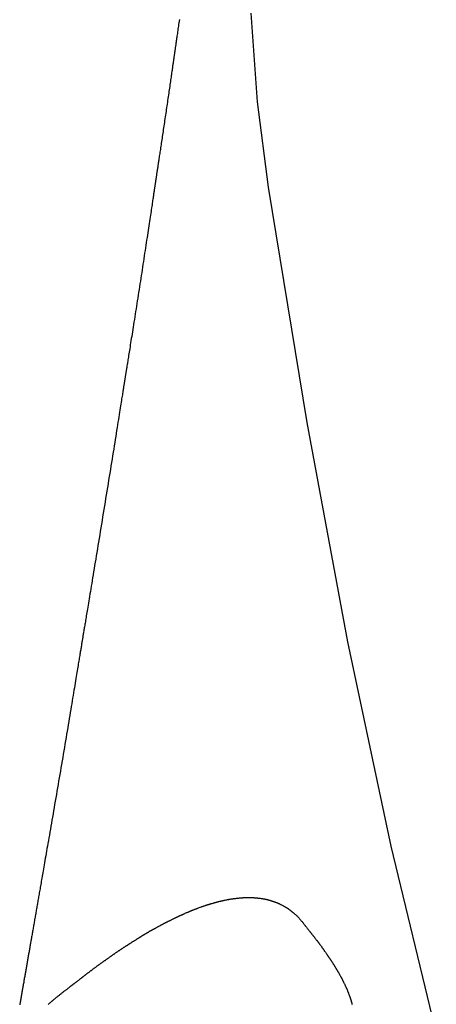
# Model space of a CAD drawing. Header units: millimetres. Extents: x -4577 to 1032787, y -66234 to 201209.
# Tile 91 of 256: x 3767.83 to 3769.2, y -8946.6 to -8943.35. Entities that reach past the tile are written whole.
import ezdxf

# ---------------------------------------------------------------- set-up
doc = ezdxf.new("R2010")
doc.units = ezdxf.units.MM
doc.linetypes.add('510_5_2OG_ELT_1004$0$11-07-22_DS_2OG$0$AUSGEZOGEN', pattern=[0])
doc.layers.add('510_5_2OG_ELT_1004$0$11-07-22_DS_2OG$0$EBENE_1', color=8, linetype='510_5_2OG_ELT_1004$0$11-07-22_DS_2OG$0$AUSGEZOGEN')

# ---------------------------------------------------------------- blocks, each defined once
blk = doc.blocks.new('510_5_2OG_ELT_1004')
at = {"layer": '510_5_2OG_ELT_1004$0$11-07-22_DS_2OG$0$EBENE_1'}
for p, q in [((3768.5899, -8943.277), (3768.6109, -8943.5702)), ((3768.6109, -8943.5702), (3768.647, -8943.8515)), ((3768.647, -8943.8515), (3768.775, -8944.6282)), ((3768.775, -8944.6282), (3768.9101, -8945.3532)), ((3768.9101, -8945.3532), (3769.0527, -8946.027)), ((3769.0527, -8946.027), (3769.2032, -8946.6501))]:
    blk.add_line(p, q, dxfattribs=at)
for points in [[(3768.354, -8943.2984), (3768.3532, -8943.3039), (3768.3524, -8943.3092), (3768.3517, -8943.3145), (3768.3509, -8943.3197), (3768.3502, -8943.3248), (3768.3495, -8943.3298), (3768.3488, -8943.3346), (3768.3481, -8943.3394), (3768.3474, -8943.3441), (3768.3468, -8943.3486), (3768.3461, -8943.353), (3768.3455, -8943.3572), (3768.3449, -8943.3613), (3768.3444, -8943.3652), (3768.3438, -8943.369), (3768.3433, -8943.3727), (3768.3428, -8943.3761), (3768.3423, -8943.3794), (3768.3419, -8943.3825), (3768.3415, -8943.3854), (3768.3411, -8943.3881), (3768.3407, -8943.3906), (3768.3404, -8943.393), (3768.34, -8943.3951), (3768.3398, -8943.3972), (3768.3395, -8943.3991), (3768.3392, -8943.4008), (3768.339, -8943.4024), (3768.3388, -8943.4039), (3768.3386, -8943.4052), (3768.3384, -8943.4064), (3768.3383, -8943.4075), (3768.338, -8943.4094), (3768.3378, -8943.4109), (3768.3375, -8943.4129), (3768.3372, -8943.4147), (3768.337, -8943.416), (3768.3368, -8943.4176), (3768.3366, -8943.4188), (3768.3363, -8943.4213), (3768.3361, -8943.4223), (3768.336, -8943.4235), (3768.3358, -8943.4247), (3768.3356, -8943.4261), (3768.3353, -8943.4276), (3768.3351, -8943.4293), (3768.3348, -8943.4311), (3768.3346, -8943.4331), (3768.3343, -8943.4352), (3768.3339, -8943.4375), (3768.3336, -8943.4399), (3768.3332, -8943.4425), (3768.3328, -8943.4454), (3768.3323, -8943.4484), (3768.3319, -8943.4516), (3768.3314, -8943.455), (3768.3309, -8943.4586), (3768.3303, -8943.4624), (3768.3298, -8943.4663), (3768.3292, -8943.4704), (3768.3285, -8943.4747), (3768.3279, -8943.4791), (3768.3272, -8943.4837), (3768.3266, -8943.4884), (3768.3259, -8943.4932), (3768.3251, -8943.4982), (3768.3244, -8943.5033), (3768.3236, -8943.5085), (3768.3229, -8943.5138), (3768.3221, -8943.5192), (3768.3213, -8943.5247), (3768.3205, -8943.5302), (3768.3196, -8943.5359), (3768.3188, -8943.5416), (3768.318, -8943.5474), (3768.3171, -8943.5533), (3768.3162, -8943.5592), (3768.3154, -8943.5652), (3768.3145, -8943.5712), (3768.3136, -8943.5772), (3768.3127, -8943.5833), (3768.3118, -8943.5893), (3768.3109, -8943.5954), (3768.31, -8943.6015), (3768.3091, -8943.6076), (3768.3082, -8943.6137), (3768.3073, -8943.6198), (3768.3064, -8943.6259), (3768.3055, -8943.6319), (3768.3046, -8943.638), (3768.3037, -8943.6439), (3768.3028, -8943.6499), (3768.3019, -8943.6558), (3768.3011, -8943.6617), (3768.3002, -8943.6675), (3768.2993, -8943.6733), (3768.2985, -8943.679), (3768.2976, -8943.6846), (3768.2968, -8943.6902), (3768.296, -8943.6957), (3768.2951, -8943.7011), (3768.2943, -8943.7065), (3768.2936, -8943.7117), (3768.2928, -8943.7169), (3768.292, -8943.7219), (3768.2913, -8943.7269), (3768.2905, -8943.7317), (3768.2898, -8943.7364), (3768.2891, -8943.741), (3768.2885, -8943.7455), (3768.2878, -8943.7499), (3768.2872, -8943.7541), (3768.2866, -8943.7582), (3768.286, -8943.7621), (3768.2854, -8943.7659), (3768.2848, -8943.7695), (3768.2843, -8943.773), (3768.2838, -8943.7764), (3768.2833, -8943.7796), (3768.2829, -8943.7827), (3768.2824, -8943.7857), (3768.282, -8943.7886), (3768.2815, -8943.7914), (3768.2811, -8943.7941), (3768.2808, -8943.7966), (3768.2804, -8943.7991), (3768.28, -8943.8015), (3768.2797, -8943.8038), (3768.2793, -8943.806), (3768.279, -8943.8081), (3768.2787, -8943.8102), (3768.2784, -8943.8122), (3768.2781, -8943.8142), (3768.2778, -8943.8161), (3768.2775, -8943.8179), (3768.2773, -8943.8197), (3768.277, -8943.8215), (3768.2767, -8943.8232), (3768.2765, -8943.8249), (3768.2762, -8943.8266), (3768.276, -8943.8282), (3768.2757, -8943.8299), (3768.2755, -8943.8315), (3768.2753, -8943.8331), (3768.275, -8943.8347), (3768.2748, -8943.8364), (3768.2745, -8943.838), (3768.2743, -8943.8397), (3768.274, -8943.8414), (3768.2737, -8943.8432), (3768.2735, -8943.845), (3768.2732, -8943.8468), (3768.2729, -8943.8488), (3768.2726, -8943.8508), (3768.2723, -8943.8529), (3768.2719, -8943.8551), (3768.2716, -8943.8573), (3768.2712, -8943.8598), (3768.2709, -8943.8623), (3768.2705, -8943.8649), (3768.27, -8943.8677), (3768.2696, -8943.8707), (3768.2691, -8943.8737), (3768.2686, -8943.877), (3768.2681, -8943.8804), (3768.2676, -8943.884), (3768.267, -8943.8878), (3768.2664, -8943.8918), (3768.2658, -8943.896), (3768.2651, -8943.9004), (3768.2644, -8943.905), (3768.2637, -8943.9099), (3768.2629, -8943.915), (3768.2621, -8943.9204), (3768.2612, -8943.926), (3768.2604, -8943.9318), (3768.2594, -8943.9379), (3768.2585, -8943.9443), (3768.2575, -8943.9508), (3768.2565, -8943.9576), (3768.2554, -8943.9646), (3768.2543, -8943.9717), (3768.2532, -8943.9791), (3768.2521, -8943.9866), (3768.2509, -8943.9943), (3768.2497, -8944.0022), (3768.2485, -8944.0102), (3768.2473, -8944.0184), (3768.246, -8944.0267), (3768.2447, -8944.0351), (3768.2434, -8944.0437), (3768.2421, -8944.0524), (3768.2407, -8944.0611), (3768.2394, -8944.07), (3768.238, -8944.0789), (3768.2366, -8944.088), (3768.2352, -8944.0971), (3768.2338, -8944.1062), (3768.2324, -8944.1154), (3768.231, -8944.1247), (3768.2296, -8944.134), (3768.2281, -8944.1433), (3768.2267, -8944.1526), (3768.2252, -8944.1619), (3768.2238, -8944.1713), (3768.2223, -8944.1806), (3768.2209, -8944.1899), (3768.2194, -8944.1992), (3768.218, -8944.2084), (3768.2165, -8944.2176), (3768.2151, -8944.2268), (3768.2137, -8944.2358), (3768.2122, -8944.2449), (3768.2108, -8944.2538), (3768.2094, -8944.2626), (3768.2081, -8944.2714), (3768.2067, -8944.28), (3768.2053, -8944.2886), (3768.204, -8944.297), (3768.2027, -8944.3052), (3768.2014, -8944.3134), (3768.2001, -8944.3213), (3768.1989, -8944.3292), (3768.1977, -8944.3368), (3768.1965, -8944.3443), (3768.1953, -8944.3516), (3768.1942, -8944.3587), (3768.1931, -8944.3656), (3768.192, -8944.3723), (3768.191, -8944.3788), (3768.19, -8944.385), (3768.189, -8944.391), (3768.1881, -8944.3968), (3768.1872, -8944.4023), (3768.1864, -8944.4075), (3768.1856, -8944.4125), (3768.1848, -8944.4173), (3768.1841, -8944.4218), (3768.1834, -8944.426), (3768.1828, -8944.4301), (3768.1822, -8944.4339), (3768.1816, -8944.4376), (3768.181, -8944.441), (3768.1805, -8944.4443), (3768.18, -8944.4474), (3768.1795, -8944.4503), (3768.1791, -8944.4531), (3768.1787, -8944.4557), (3768.1783, -8944.4582), (3768.1779, -8944.4605), (3768.1776, -8944.4627), (3768.1772, -8944.4648), (3768.1769, -8944.4668), (3768.1766, -8944.4687), (3768.1763, -8944.4705), (3768.176, -8944.4723), (3768.1758, -8944.4739), (3768.1755, -8944.4755), (3768.1753, -8944.4771), (3768.175, -8944.4786), (3768.1748, -8944.4801), (3768.1745, -8944.4815), (3768.1743, -8944.483), (3768.1741, -8944.4844), (3768.1739, -8944.4858), (3768.1736, -8944.4872), (3768.1734, -8944.4887), (3768.1732, -8944.4902), (3768.1729, -8944.4917), (3768.1727, -8944.4933), (3768.1724, -8944.495), (3768.1721, -8944.4967), (3768.1718, -8944.4986), (3768.1715, -8944.5005), (3768.1712, -8944.5026), (3768.1708, -8944.5048), (3768.1704, -8944.5072), (3768.17, -8944.5097), (3768.1696, -8944.5124), (3768.1692, -8944.5152), (3768.1687, -8944.5183), (3768.1682, -8944.5215), (3768.1676, -8944.525), (3768.167, -8944.5287), (3768.1664, -8944.5326), (3768.1657, -8944.5368), (3768.165, -8944.5412), (3768.1642, -8944.5459), (3768.1634, -8944.5509), (3768.1626, -8944.5562), (3768.1617, -8944.5618), (3768.1608, -8944.5678), (3768.1598, -8944.574), (3768.1587, -8944.5807), (3768.1576, -8944.5876), (3768.1564, -8944.5949), (3768.1552, -8944.6026), (3768.1539, -8944.6106), (3768.1526, -8944.6188), (3768.1512, -8944.6274), (3768.1498, -8944.6363), (3768.1483, -8944.6454), (3768.1468, -8944.6548), (3768.1453, -8944.6645), (3768.1437, -8944.6744), (3768.1421, -8944.6845), (3768.1404, -8944.6948), (3768.1387, -8944.7054), (3768.137, -8944.7161), (3768.1352, -8944.727), (3768.1335, -8944.7381), (3768.1316, -8944.7493), (3768.1298, -8944.7607), (3768.128, -8944.7722), (3768.1261, -8944.7838), (3768.1242, -8944.7955), (3768.1223, -8944.8074), (3768.1203, -8944.8193), (3768.1184, -8944.8313), (3768.1165, -8944.8433), (3768.1145, -8944.8554), (3768.1125, -8944.8675), (3768.1105, -8944.8796), (3768.1086, -8944.8918), (3768.1066, -8944.904), (3768.1046, -8944.9161), (3768.1026, -8944.9282), (3768.1006, -8944.9403), (3768.0987, -8944.9524), (3768.0967, -8944.9644), (3768.0947, -8944.9763), (3768.0928, -8944.9882), (3768.0908, -8945), (3768.0889, -8945.0117), (3768.087, -8945.0232), (3768.0851, -8945.0347), (3768.0832, -8945.0461), (3768.0814, -8945.0573), (3768.0796, -8945.0684), (3768.0777, -8945.0793), (3768.076, -8945.0901), (3768.0742, -8945.1006), (3768.0725, -8945.1111), (3768.0708, -8945.1213), (3768.0691, -8945.1313), (3768.0675, -8945.141), (3768.0659, -8945.1506), (3768.0644, -8945.1599), (3768.0629, -8945.169), (3768.0614, -8945.1778), (3768.06, -8945.1864), (3768.0586, -8945.1947), (3768.0573, -8945.2027), (3768.056, -8945.2104), (3768.0548, -8945.2178), (3768.0536, -8945.2249), (3768.0525, -8945.2317), (3768.0514, -8945.2382), (3768.0503, -8945.2445), (3768.0493, -8945.2505), (3768.0484, -8945.2563), (3768.0474, -8945.2618), (3768.0466, -8945.2671), (3768.0457, -8945.2722), (3768.0449, -8945.2771), (3768.0441, -8945.2818), (3768.0434, -8945.2863), (3768.0427, -8945.2906), (3768.042, -8945.2948), (3768.0413, -8945.2988), (3768.0407, -8945.3027), (3768.04, -8945.3064), (3768.0394, -8945.31), (3768.0388, -8945.3135), (3768.0383, -8945.3169), (3768.0377, -8945.3203), (3768.0372, -8945.3235), (3768.0367, -8945.3266), (3768.0362, -8945.3297), (3768.0356, -8945.3328), (3768.0351, -8945.3358), (3768.0347, -8945.3388), (3768.0342, -8945.3417), (3768.0337, -8945.3447), (3768.0332, -8945.3476), (3768.0327, -8945.3506), (3768.0322, -8945.3535), (3768.0317, -8945.3565), (3768.0312, -8945.3596), (3768.0307, -8945.3626), (3768.0302, -8945.3658), (3768.0296, -8945.369), (3768.0291, -8945.3722), (3768.0285, -8945.3756), (3768.028, -8945.379), (3768.0274, -8945.3826), (3768.0268, -8945.3862), (3768.0261, -8945.39), (3768.0255, -8945.3939), (3768.0248, -8945.398), (3768.0241, -8945.4022), (3768.0234, -8945.4065), (3768.0226, -8945.411), (3768.0219, -8945.4157), (3768.0211, -8945.4206), (3768.0202, -8945.4256), (3768.0193, -8945.4309), (3768.0184, -8945.4363), (3768.0175, -8945.442), (3768.0165, -8945.4479), (3768.0155, -8945.4541), (3768.0144, -8945.4605), (3768.0133, -8945.4672), (3768.0122, -8945.4741), (3768.011, -8945.4813), (3768.0097, -8945.4888), (3768.0084, -8945.4965), (3768.0071, -8945.5044), (3768.0058, -8945.5126), (3768.0043, -8945.5211), (3768.0029, -8945.5297), (3768.0014, -8945.5386), (3767.9999, -8945.5477), (3767.9984, -8945.5569), (3767.9968, -8945.5664), (3767.9952, -8945.576), (3767.9936, -8945.5857), (3767.9919, -8945.5957), (3767.9902, -8945.6058), (3767.9885, -8945.616), (3767.9868, -8945.6263), (3767.985, -8945.6368), (3767.9832, -8945.6474), (3767.9815, -8945.658), (3767.9796, -8945.6688), (3767.9778, -8945.6796), (3767.976, -8945.6906), (3767.9741, -8945.7016), (3767.9723, -8945.7126), (3767.9704, -8945.7237), (3767.9685, -8945.7348), (3767.9666, -8945.7459), (3767.9647, -8945.7571), (3767.9628, -8945.7683), (3767.9609, -8945.7795), (3767.959, -8945.7906), (3767.9571, -8945.8018), (3767.9552, -8945.8129), (3767.9533, -8945.824), (3767.9514, -8945.835), (3767.9495, -8945.846), (3767.9476, -8945.857), (3767.9457, -8945.8679), (3767.9439, -8945.8787), (3767.942, -8945.8894), (3767.9402, -8945.9), (3767.9384, -8945.9106), (3767.9366, -8945.921), (3767.9348, -8945.9314), (3767.933, -8945.9416), (3767.9313, -8945.9516), (3767.9295, -8945.9616), (3767.9278, -8945.9714), (3767.9262, -8945.981), (3767.9245, -8945.9905), (3767.9229, -8945.9998), (3767.9213, -8946.009), (3767.9197, -8946.0179), (3767.9182, -8946.0267), (3767.9167, -8946.0353), (3767.9153, -8946.0436), (3767.9138, -8946.0518), (3767.9125, -8946.0597), (3767.9111, -8946.0674), (3767.9098, -8946.0748), (3767.9086, -8946.082), (3767.9073, -8946.089), (3767.9062, -8946.0958), (3767.905, -8946.1024), (3767.9039, -8946.1087), (3767.9028, -8946.1149), (3767.9018, -8946.1209), (3767.9008, -8946.1267), (3767.8998, -8946.1324), (3767.8988, -8946.1379), (3767.8979, -8946.1432), (3767.897, -8946.1484), (3767.8961, -8946.1534), (3767.8953, -8946.1584), (3767.8944, -8946.1632), (3767.8936, -8946.1679), (3767.8928, -8946.1725), (3767.892, -8946.177), (3767.8912, -8946.1814), (3767.8905, -8946.1857), (3767.8898, -8946.19), (3767.889, -8946.1942), (3767.8883, -8946.1983), (3767.8876, -8946.2024), (3767.8869, -8946.2064), (3767.8862, -8946.2104), (3767.8855, -8946.2144), (3767.8848, -8946.2184), (3767.8841, -8946.2224), (3767.8834, -8946.2264), (3767.8827, -8946.2303), (3767.882, -8946.2343), (3767.8813, -8946.2382), (3767.8806, -8946.2422), (3767.88, -8946.2462), (3767.8793, -8946.2501), (3767.8786, -8946.2541), (3767.8779, -8946.258), (3767.8772, -8946.2619), (3767.8765, -8946.2658), (3767.8758, -8946.2698), (3767.8752, -8946.2737), (3767.8745, -8946.2776), (3767.8738, -8946.2814), (3767.8731, -8946.2853), (3767.8725, -8946.2892), (3767.8718, -8946.293), (3767.8711, -8946.2968), (3767.8705, -8946.3006), (3767.8698, -8946.3044), (3767.8691, -8946.3082), (3767.8685, -8946.312), (3767.8678, -8946.3157), (3767.8672, -8946.3194), (3767.8665, -8946.3231), (3767.8659, -8946.3268), (3767.8653, -8946.3305), (3767.8646, -8946.3341), (3767.864, -8946.3377), (3767.8634, -8946.3413), (3767.8627, -8946.3449), (3767.8621, -8946.3484), (3767.8615, -8946.3519), (3767.8609, -8946.3554), (3767.8603, -8946.3589), (3767.8597, -8946.3624), (3767.8591, -8946.3658), (3767.8585, -8946.3692), (3767.8579, -8946.3726), (3767.8573, -8946.376), (3767.8567, -8946.3794), (3767.8561, -8946.3828), (3767.8556, -8946.3861), (3767.855, -8946.3894), (3767.8544, -8946.3928), (3767.8538, -8946.3961), (3767.8532, -8946.3994), (3767.8527, -8946.4026), (3767.8521, -8946.4059), (3767.8515, -8946.4092), (3767.851, -8946.4125), (3767.8504, -8946.4157), (3767.8498, -8946.419), (3767.8492, -8946.4222), (3767.8487, -8946.4254), (3767.8481, -8946.4287), (3767.8475, -8946.4319), (3767.847, -8946.4351), (3767.8464, -8946.4384), (3767.8458, -8946.4416), (3767.8453, -8946.4448), (3767.8447, -8946.4481), (3767.8441, -8946.4513), (3767.8436, -8946.4545), (3767.843, -8946.4578), (3767.8424, -8946.461), (3767.8418, -8946.4642), (3767.8413, -8946.4675), (3767.8407, -8946.4707), (3767.8401, -8946.4739), (3767.8396, -8946.4772), (3767.839, -8946.4804), (3767.8384, -8946.4836), (3767.8378, -8946.4869), (3767.8373, -8946.4901), (3767.8367, -8946.4933), (3767.8361, -8946.4966), (3767.8356, -8946.4998), (3767.835, -8946.503), (3767.8344, -8946.5062), (3767.8338, -8946.5095), (3767.8333, -8946.5127), (3767.8327, -8946.5159), (3767.8321, -8946.5192), (3767.8316, -8946.5224), (3767.831, -8946.5256), (3767.8304, -8946.5289), (3767.8298, -8946.5321), (3767.8293, -8946.5353), (3767.8287, -8946.5386), (3767.8281, -8946.5418), (3767.8275, -8946.545), (3767.827, -8946.5482), (3767.8264, -8946.5514)], [(3767.9205, -8946.5496), (3767.9223, -8946.5481), (3767.9241, -8946.5465), (3767.9259, -8946.5449), (3767.9278, -8946.5433), (3767.9296, -8946.5417), (3767.9314, -8946.5402), (3767.9333, -8946.5386), (3767.9352, -8946.537), (3767.937, -8946.5354), (3767.9389, -8946.5339), (3767.9408, -8946.5323), (3767.9426, -8946.5307), (3767.9445, -8946.5292), (3767.9464, -8946.5277), (3767.9483, -8946.5261), (3767.9501, -8946.5246), (3767.952, -8946.5231), (3767.9538, -8946.5216), (3767.9557, -8946.5201), (3767.9575, -8946.5187), (3767.9593, -8946.5172), (3767.9612, -8946.5158), (3767.963, -8946.5144), (3767.9647, -8946.513), (3767.9665, -8946.5116), (3767.9682, -8946.5102), (3767.97, -8946.5089), (3767.9716, -8946.5075), (3767.9733, -8946.5062), (3767.975, -8946.505), (3767.9766, -8946.5037), (3767.9782, -8946.5025), (3767.9797, -8946.5013), (3767.9813, -8946.5001), (3767.9828, -8946.4989), (3767.9842, -8946.4978), (3767.9857, -8946.4967), (3767.9871, -8946.4956), (3767.9884, -8946.4946), (3767.9897, -8946.4936), (3767.991, -8946.4926), (3767.9922, -8946.4917), (3767.9934, -8946.4907), (3767.9946, -8946.4898), (3767.9957, -8946.489), (3767.9968, -8946.4881), (3767.9979, -8946.4873), (3767.9989, -8946.4865), (3767.9999, -8946.4857), (3768.0009, -8946.485), (3768.0019, -8946.4842), (3768.0028, -8946.4835), (3768.0037, -8946.4828), (3768.0046, -8946.4822), (3768.0055, -8946.4815), (3768.0063, -8946.4808), (3768.0072, -8946.4802), (3768.008, -8946.4796), (3768.0096, -8946.4783), (3768.0111, -8946.4772), (3768.0126, -8946.476), (3768.0141, -8946.4749), (3768.0156, -8946.4737), (3768.017, -8946.4726), (3768.0185, -8946.4715), (3768.0199, -8946.4704), (3768.0214, -8946.4693), (3768.0229, -8946.4681), (3768.0244, -8946.4669), (3768.0268, -8946.4651), (3768.0276, -8946.4645), (3768.0284, -8946.4639), (3768.0292, -8946.4633), (3768.03, -8946.4626), (3768.0308, -8946.462), (3768.0317, -8946.4614), (3768.0326, -8946.4607), (3768.0334, -8946.46), (3768.0343, -8946.4593), (3768.0352, -8946.4586), (3768.0362, -8946.4579), (3768.0371, -8946.4572), (3768.0381, -8946.4565), (3768.039, -8946.4557), (3768.04, -8946.455), (3768.041, -8946.4542), (3768.0421, -8946.4534), (3768.0431, -8946.4526), (3768.0442, -8946.4518), (3768.0452, -8946.4509), (3768.0464, -8946.4501), (3768.0475, -8946.4492), (3768.0486, -8946.4484), (3768.0497, -8946.4475), (3768.0509, -8946.4466), (3768.0521, -8946.4457), (3768.0533, -8946.4448), (3768.0545, -8946.4439), (3768.0557, -8946.443), (3768.0569, -8946.442), (3768.0582, -8946.4411), (3768.0594, -8946.4401), (3768.0607, -8946.4392), (3768.0619, -8946.4382), (3768.0632, -8946.4373), (3768.0645, -8946.4363), (3768.0658, -8946.4353), (3768.0671, -8946.4343), (3768.0684, -8946.4334), (3768.0697, -8946.4324), (3768.071, -8946.4314), (3768.0723, -8946.4304), (3768.0736, -8946.4294), (3768.075, -8946.4285), (3768.0763, -8946.4275), (3768.0776, -8946.4265), (3768.079, -8946.4255), (3768.0803, -8946.4245), (3768.0816, -8946.4236), (3768.083, -8946.4226), (3768.0843, -8946.4216), (3768.0856, -8946.4206), (3768.087, -8946.4197), (3768.0883, -8946.4187), (3768.0896, -8946.4177), (3768.091, -8946.4168), (3768.0923, -8946.4158), (3768.0937, -8946.4148), (3768.095, -8946.4139), (3768.0964, -8946.4129), (3768.0977, -8946.4119), (3768.099, -8946.411), (3768.1004, -8946.41), (3768.1017, -8946.4091), (3768.1031, -8946.4081), (3768.1044, -8946.4072), (3768.1058, -8946.4062), (3768.1071, -8946.4052), (3768.1085, -8946.4043), (3768.1098, -8946.4033), (3768.1112, -8946.4024), (3768.1125, -8946.4014), (3768.1139, -8946.4005), (3768.1152, -8946.3995), (3768.1166, -8946.3986), (3768.1179, -8946.3976), (3768.1193, -8946.3967), (3768.1206, -8946.3957), (3768.122, -8946.3947), (3768.1233, -8946.3938), (3768.1247, -8946.3928), (3768.126, -8946.3919), (3768.1274, -8946.3909), (3768.1287, -8946.39), (3768.1301, -8946.389), (3768.1314, -8946.3881), (3768.1328, -8946.3871), (3768.1341, -8946.3862), (3768.1355, -8946.3852), (3768.1368, -8946.3843), (3768.1382, -8946.3833), (3768.1396, -8946.3824), (3768.1409, -8946.3815), (3768.1423, -8946.3805), (3768.1436, -8946.3796), (3768.145, -8946.3786), (3768.1463, -8946.3777), (3768.1477, -8946.3768), (3768.1491, -8946.3758), (3768.1504, -8946.3749), (3768.1518, -8946.374), (3768.1532, -8946.373), (3768.1545, -8946.3721), (3768.1559, -8946.3712), (3768.1573, -8946.3703), (3768.1586, -8946.3693), (3768.16, -8946.3684), (3768.1614, -8946.3675), (3768.1628, -8946.3666), (3768.1641, -8946.3657), (3768.1655, -8946.3648), (3768.1669, -8946.3639), (3768.1682, -8946.363), (3768.1696, -8946.3621), (3768.1709, -8946.3612), (3768.1722, -8946.3604), (3768.1735, -8946.3595), (3768.1748, -8946.3587), (3768.1761, -8946.3579), (3768.1774, -8946.357), (3768.1786, -8946.3562), (3768.1799, -8946.3554), (3768.1811, -8946.3547), (3768.1823, -8946.3539), (3768.1834, -8946.3532), (3768.1846, -8946.3524), (3768.1857, -8946.3517), (3768.1868, -8946.351), (3768.1878, -8946.3504), (3768.1888, -8946.3497), (3768.1898, -8946.3491), (3768.1908, -8946.3485), (3768.1917, -8946.3479), (3768.1926, -8946.3473), (3768.1943, -8946.3462), (3768.1958, -8946.3453), (3768.1972, -8946.3444), (3768.1984, -8946.3436), (3768.1995, -8946.343), (3768.2005, -8946.3423), (3768.2021, -8946.3413), (3768.2034, -8946.3405), (3768.2045, -8946.3398), (3768.2069, -8946.3382), (3768.2078, -8946.3377), (3768.2087, -8946.3371), (3768.2099, -8946.3364), (3768.2121, -8946.3349), (3768.213, -8946.3344), (3768.214, -8946.3337), (3768.2151, -8946.3331), (3768.2163, -8946.3323), (3768.2176, -8946.3315), (3768.219, -8946.3306), (3768.2206, -8946.3296), (3768.223, -8946.328), (3768.2239, -8946.3275), (3768.2248, -8946.327), (3768.2257, -8946.3264), (3768.2266, -8946.3258), (3768.2275, -8946.3252), (3768.2285, -8946.3246), (3768.2294, -8946.324), (3768.2304, -8946.3234), (3768.2314, -8946.3228), (3768.2324, -8946.3222), (3768.2334, -8946.3216), (3768.2345, -8946.3209), (3768.2355, -8946.3203), (3768.2365, -8946.3197), (3768.2376, -8946.319), (3768.2387, -8946.3184), (3768.2397, -8946.3178), (3768.2408, -8946.3171), (3768.2419, -8946.3165), (3768.243, -8946.3158), (3768.244, -8946.3152), (3768.2451, -8946.3146), (3768.2462, -8946.3139), (3768.2473, -8946.3133), (3768.2484, -8946.3127), (3768.2495, -8946.3121), (3768.2505, -8946.3114), (3768.2516, -8946.3108), (3768.2527, -8946.3102), (3768.2537, -8946.3096), (3768.2548, -8946.309), (3768.2558, -8946.3084), (3768.2568, -8946.3079), (3768.2579, -8946.3073), (3768.2589, -8946.3067), (3768.2599, -8946.3062), (3768.2608, -8946.3056), (3768.2618, -8946.3051), (3768.2627, -8946.3046), (3768.2637, -8946.3041), (3768.2646, -8946.3036), (3768.2663, -8946.3026), (3768.268, -8946.3017), (3768.2696, -8946.3008), (3768.2711, -8946.3), (3768.2724, -8946.2993), (3768.2737, -8946.2986), (3768.2748, -8946.298), (3768.2758, -8946.2974), (3768.2776, -8946.2965), (3768.279, -8946.2957), (3768.2802, -8946.2951), (3768.282, -8946.2941), (3768.2843, -8946.2928), (3768.2852, -8946.2923), (3768.2862, -8946.2918), (3768.2874, -8946.2911), (3768.2887, -8946.2904), (3768.2912, -8946.2891), (3768.2921, -8946.2886), (3768.2931, -8946.288), (3768.2942, -8946.2874), (3768.2953, -8946.2868), (3768.2965, -8946.2862), (3768.2977, -8946.2855), (3768.299, -8946.2848), (3768.3003, -8946.2841), (3768.3017, -8946.2834), (3768.303, -8946.2827), (3768.3044, -8946.2819), (3768.3059, -8946.2812), (3768.3073, -8946.2804), (3768.3087, -8946.2797), (3768.3102, -8946.2789), (3768.3117, -8946.2782), (3768.3131, -8946.2774), (3768.3145, -8946.2767), (3768.316, -8946.276), (3768.3174, -8946.2753), (3768.3187, -8946.2746), (3768.3201, -8946.2739), (3768.3213, -8946.2733), (3768.3226, -8946.2727), (3768.3237, -8946.2721), (3768.3249, -8946.2715), (3768.3259, -8946.271), (3768.3277, -8946.2701), (3768.3292, -8946.2694), (3768.3318, -8946.2681), (3768.3341, -8946.267), (3768.335, -8946.2666), (3768.3363, -8946.2659), (3768.3379, -8946.2651), (3768.3388, -8946.2647), (3768.3399, -8946.2642), (3768.3409, -8946.2636), (3768.3421, -8946.2631), (3768.3433, -8946.2625), (3768.3446, -8946.2619), (3768.3459, -8946.2613), (3768.3472, -8946.2606), (3768.3486, -8946.26), (3768.35, -8946.2593), (3768.3514, -8946.2586), (3768.3529, -8946.258), (3768.3543, -8946.2573), (3768.3558, -8946.2566), (3768.3572, -8946.256), (3768.3586, -8946.2553), (3768.36, -8946.2547), (3768.3614, -8946.254), (3768.3628, -8946.2534), (3768.3641, -8946.2529), (3768.3654, -8946.2523), (3768.3666, -8946.2517), (3768.3678, -8946.2512), (3768.3689, -8946.2508), (3768.37, -8946.2503), (3768.3718, -8946.2495), (3768.3733, -8946.2489), (3768.3758, -8946.2478), (3768.3782, -8946.2467), (3768.3791, -8946.2463), (3768.3804, -8946.2458), (3768.382, -8946.2451), (3768.3829, -8946.2447), (3768.3839, -8946.2442), (3768.385, -8946.2438), (3768.3862, -8946.2433), (3768.3874, -8946.2428), (3768.3886, -8946.2423), (3768.3899, -8946.2417), (3768.3912, -8946.2412), (3768.3926, -8946.2406), (3768.394, -8946.24), (3768.3954, -8946.2394), (3768.3968, -8946.2389), (3768.3982, -8946.2383), (3768.3997, -8946.2377), (3768.4011, -8946.2372), (3768.4025, -8946.2366), (3768.4039, -8946.2361), (3768.4053, -8946.2355), (3768.4067, -8946.235), (3768.408, -8946.2345), (3768.4092, -8946.234), (3768.4105, -8946.2336), (3768.4116, -8946.2332), (3768.4127, -8946.2327), (3768.4137, -8946.2324), (3768.4156, -8946.2317), (3768.4171, -8946.2312), (3768.4196, -8946.2302), (3768.4229, -8946.229), (3768.4242, -8946.2285), (3768.4267, -8946.2276), (3768.4277, -8946.2273), (3768.4287, -8946.2269), (3768.4299, -8946.2265), (3768.431, -8946.226), (3768.4323, -8946.2256), (3768.4335, -8946.2252), (3768.4348, -8946.2247), (3768.4362, -8946.2242), (3768.4376, -8946.2238), (3768.4389, -8946.2233), (3768.4403, -8946.2228), (3768.4417, -8946.2224), (3768.4432, -8946.2219), (3768.4446, -8946.2214), (3768.446, -8946.221), (3768.4473, -8946.2206), (3768.4487, -8946.2201), (3768.45, -8946.2197), (3768.4513, -8946.2193), (3768.4526, -8946.219), (3768.4538, -8946.2186), (3768.4549, -8946.2183), (3768.456, -8946.2179), (3768.4579, -8946.2174), (3768.4596, -8946.2169), (3768.4627, -8946.216), (3768.4661, -8946.215), (3768.4673, -8946.2146), (3768.4698, -8946.2139), (3768.4708, -8946.2136), (3768.4718, -8946.2133), (3768.4729, -8946.213), (3768.474, -8946.2127), (3768.4753, -8946.2124), (3768.4765, -8946.212), (3768.4778, -8946.2117), (3768.4791, -8946.2113), (3768.4804, -8946.2109), (3768.4818, -8946.2106), (3768.4832, -8946.2102), (3768.4845, -8946.2099), (3768.4859, -8946.2096), (3768.4873, -8946.2092), (3768.4887, -8946.2089), (3768.49, -8946.2086), (3768.4913, -8946.2083), (3768.4926, -8946.208), (3768.4939, -8946.2077), (3768.4951, -8946.2075), (3768.4963, -8946.2072), (3768.4974, -8946.207), (3768.4984, -8946.2067), (3768.5004, -8946.2063), (3768.502, -8946.206), (3768.5051, -8946.2054), (3768.5084, -8946.2047), (3768.5095, -8946.2044), (3768.5111, -8946.2041), (3768.5129, -8946.2038), (3768.5139, -8946.2036), (3768.515, -8946.2033), (3768.5161, -8946.2031), (3768.5173, -8946.2029), (3768.5185, -8946.2027), (3768.5197, -8946.2024), (3768.521, -8946.2022), (3768.5223, -8946.202), (3768.5236, -8946.2018), (3768.525, -8946.2015), (3768.5263, -8946.2013), (3768.5277, -8946.2011), (3768.529, -8946.2009), (3768.5303, -8946.2007), (3768.5316, -8946.2006), (3768.5329, -8946.2004), (3768.5342, -8946.2002), (3768.5354, -8946.2001), (3768.5366, -8946.1999), (3768.5377, -8946.1998), (3768.5388, -8946.1997), (3768.5408, -8946.1995), (3768.5425, -8946.1993), (3768.5439, -8946.1991), (3768.5462, -8946.1989), (3768.5497, -8946.1985), (3768.5509, -8946.1984), (3768.5525, -8946.1982), (3768.5543, -8946.198), (3768.5553, -8946.1979), (3768.5564, -8946.1978), (3768.5575, -8946.1977), (3768.5587, -8946.1976), (3768.5599, -8946.1975), (3768.5611, -8946.1974), (3768.5623, -8946.1973), (3768.5636, -8946.1973), (3768.5649, -8946.1972), (3768.5662, -8946.1971), (3768.5675, -8946.197), (3768.5688, -8946.197), (3768.5701, -8946.1969), (3768.5713, -8946.1969), (3768.5726, -8946.1969), (3768.5738, -8946.1969), (3768.575, -8946.1968), (3768.5762, -8946.1968), (3768.5773, -8946.1968), (3768.5784, -8946.1968), (3768.5804, -8946.1968), (3768.5821, -8946.1969), (3768.5835, -8946.1969), (3768.5859, -8946.1969), (3768.5892, -8946.1969), (3768.5904, -8946.1969), (3768.592, -8946.197), (3768.5947, -8946.197), (3768.5957, -8946.197), (3768.5968, -8946.1971), (3768.5979, -8946.1971), (3768.5991, -8946.1972), (3768.6003, -8946.1972), (3768.6015, -8946.1973), (3768.6027, -8946.1973), (3768.604, -8946.1974), (3768.6052, -8946.1975), (3768.6065, -8946.1976), (3768.6077, -8946.1977), (3768.6089, -8946.1978), (3768.6102, -8946.198), (3768.6114, -8946.1981), (3768.6125, -8946.1982), (3768.6137, -8946.1984), (3768.6148, -8946.1985), (3768.6159, -8946.1987), (3768.6178, -8946.1989), (3768.6196, -8946.1992), (3768.6211, -8946.1994), (3768.6239, -8946.1998), (3768.6273, -8946.2003), (3768.6285, -8946.2005), (3768.63, -8946.2008), (3768.6328, -8946.2012), (3768.6338, -8946.2014), (3768.6349, -8946.2016), (3768.636, -8946.2018), (3768.6371, -8946.202), (3768.6383, -8946.2022), (3768.6394, -8946.2024), (3768.6406, -8946.2027), (3768.6418, -8946.2029), (3768.643, -8946.2032), (3768.6442, -8946.2035), (3768.6454, -8946.2038), (3768.6466, -8946.2041), (3768.6478, -8946.2044), (3768.6489, -8946.2047), (3768.6501, -8946.2051), (3768.6513, -8946.2054), (3768.6525, -8946.2058), (3768.6537, -8946.2061), (3768.6548, -8946.2065), (3768.656, -8946.2069), (3768.6572, -8946.2072), (3768.6583, -8946.2076), (3768.6595, -8946.208), (3768.6607, -8946.2084), (3768.6619, -8946.2087), (3768.663, -8946.2091), (3768.6642, -8946.2095), (3768.6654, -8946.2099), (3768.6665, -8946.2102), (3768.6677, -8946.2106), (3768.6689, -8946.211), (3768.67, -8946.2114), (3768.6712, -8946.2118), (3768.6723, -8946.2123), (3768.6735, -8946.2127), (3768.6746, -8946.2131), (3768.6758, -8946.2136), (3768.6769, -8946.214), (3768.6781, -8946.2145), (3768.6792, -8946.215), (3768.6803, -8946.2155), (3768.6814, -8946.216), (3768.6825, -8946.2165), (3768.6835, -8946.217), (3768.6846, -8946.2175), (3768.6856, -8946.2179), (3768.6865, -8946.2184), (3768.6883, -8946.2193), (3768.6899, -8946.2202), (3768.6913, -8946.2209), (3768.6939, -8946.2223), (3768.6962, -8946.2235), (3768.6971, -8946.224), (3768.6983, -8946.2246), (3768.6997, -8946.2253), (3768.7013, -8946.2262), (3768.7022, -8946.2267), (3768.7031, -8946.2272), (3768.7041, -8946.2278), (3768.7051, -8946.2283), (3768.7061, -8946.2289), (3768.7071, -8946.2295), (3768.7081, -8946.2302), (3768.7091, -8946.2308), (3768.7102, -8946.2315), (3768.7112, -8946.2321), (3768.7122, -8946.2328), (3768.7132, -8946.2335), (3768.7142, -8946.2342), (3768.7152, -8946.2349), (3768.7161, -8946.2356), (3768.7171, -8946.2363), (3768.718, -8946.237), (3768.7188, -8946.2376), (3768.7197, -8946.2382), (3768.7212, -8946.2395), (3768.7226, -8946.2405), (3768.7238, -8946.2415), (3768.7248, -8946.2423), (3768.7262, -8946.2434), (3768.7271, -8946.2441), (3768.7297, -8946.2462), (3768.7309, -8946.2472), (3768.7317, -8946.2478), (3768.7327, -8946.2485), (3768.7337, -8946.2494), (3768.7349, -8946.2503), (3768.7361, -8946.2514), (3768.7374, -8946.2525), (3768.7387, -8946.2536), (3768.7401, -8946.2548), (3768.7414, -8946.2561), (3768.7426, -8946.2574), (3768.7439, -8946.2587), (3768.7451, -8946.26), (3768.7463, -8946.2613), (3768.7475, -8946.2627), (3768.7487, -8946.264), (3768.7499, -8946.2654), (3768.7511, -8946.2668), (3768.7523, -8946.2681), (3768.7535, -8946.2695), (3768.7547, -8946.2709), (3768.7559, -8946.2723), (3768.757, -8946.2736), (3768.7582, -8946.275), (3768.7594, -8946.2764), (3768.7605, -8946.2778), (3768.7616, -8946.2792), (3768.7627, -8946.2804), (3768.7637, -8946.2817), (3768.7645, -8946.2828), (3768.7653, -8946.2837), (3768.7668, -8946.2855), (3768.7689, -8946.2882), (3768.7695, -8946.289), (3768.7703, -8946.29), (3768.7712, -8946.2911), (3768.7722, -8946.2923), (3768.7732, -8946.2936), (3768.7743, -8946.295), (3768.7755, -8946.2964), (3768.7766, -8946.2979), (3768.7778, -8946.2994), (3768.7789, -8946.3008), (3768.7801, -8946.3022), (3768.7811, -8946.3036), (3768.7822, -8946.305), (3768.7832, -8946.3063), (3768.7842, -8946.3075), (3768.7851, -8946.3087), (3768.786, -8946.3098), (3768.7868, -8946.3108), (3768.7876, -8946.3118), (3768.7883, -8946.3127), (3768.789, -8946.3137), (3768.7897, -8946.3146), (3768.7904, -8946.3154), (3768.7912, -8946.3164), (3768.7919, -8946.3173), (3768.7927, -8946.3184), (3768.7937, -8946.3195), (3768.7953, -8946.3217), (3768.796, -8946.3225), (3768.7967, -8946.3234), (3768.7975, -8946.3244), (3768.7983, -8946.3254), (3768.7991, -8946.3265), (3768.8001, -8946.3277), (3768.8011, -8946.3289), (3768.8021, -8946.3302), (3768.8031, -8946.3316), (3768.8042, -8946.333), (3768.8054, -8946.3345), (3768.8066, -8946.336), (3768.8077, -8946.3375), (3768.8089, -8946.3391), (3768.8096, -8946.3399), (3768.8102, -8946.3407), (3768.8108, -8946.3415), (3768.8114, -8946.3423), (3768.812, -8946.3432), (3768.8126, -8946.344), (3768.8133, -8946.3448), (3768.8139, -8946.3456), (3768.8145, -8946.3465), (3768.8151, -8946.3473), (3768.8157, -8946.3481), (3768.8163, -8946.3489), (3768.8169, -8946.3498), (3768.8175, -8946.3506), (3768.8181, -8946.3514), (3768.8187, -8946.3522), (3768.8199, -8946.3539), (3768.8211, -8946.3555), (3768.8222, -8946.357), (3768.8233, -8946.3586), (3768.8244, -8946.36), (3768.8254, -8946.3615), (3768.8264, -8946.3629), (3768.8273, -8946.3642), (3768.8282, -8946.3654), (3768.829, -8946.3666), (3768.8297, -8946.3677), (3768.8304, -8946.3687), (3768.8311, -8946.3696), (3768.8322, -8946.3711), (3768.8331, -8946.3724), (3768.8338, -8946.3734), (3768.8349, -8946.375), (3768.8358, -8946.3762), (3768.8366, -8946.3775), (3768.8377, -8946.379), (3768.8383, -8946.3799), (3768.8391, -8946.381), (3768.84, -8946.3822), (3768.8415, -8946.3845), (3768.8421, -8946.3853), (3768.8428, -8946.3862), (3768.8434, -8946.3872), (3768.8441, -8946.3881), (3768.8448, -8946.3892), (3768.8455, -8946.3902), (3768.8463, -8946.3912), (3768.847, -8946.3923), (3768.8477, -8946.3934), (3768.8485, -8946.3945), (3768.8493, -8946.3957), (3768.85, -8946.3968), (3768.8508, -8946.3979), (3768.8515, -8946.3991), (3768.8523, -8946.4002), (3768.853, -8946.4013), (3768.8538, -8946.4024), (3768.8545, -8946.4035), (3768.8552, -8946.4045), (3768.8558, -8946.4056), (3768.8565, -8946.4066), (3768.8571, -8946.4075), (3768.8576, -8946.4084), (3768.8587, -8946.41), (3768.8596, -8946.4114), (3768.8612, -8946.414), (3768.8627, -8946.4163), (3768.8633, -8946.4172), (3768.864, -8946.4183), (3768.8654, -8946.4205), (3768.866, -8946.4214), (3768.8665, -8946.4223), (3768.8671, -8946.4233), (3768.8677, -8946.4242), (3768.8684, -8946.4253), (3768.869, -8946.4263), (3768.8697, -8946.4274), (3768.8704, -8946.4285), (3768.8711, -8946.4297), (3768.8718, -8946.4308), (3768.8725, -8946.4319), (3768.8732, -8946.4331), (3768.8738, -8946.4342), (3768.8745, -8946.4354), (3768.8752, -8946.4365), (3768.8758, -8946.4376), (3768.8764, -8946.4387), (3768.877, -8946.4397), (3768.8776, -8946.4407), (3768.8782, -8946.4417), (3768.8787, -8946.4426), (3768.8797, -8946.4443), (3768.8805, -8946.4458), (3768.8812, -8946.447), (3768.8822, -8946.4488), (3768.8835, -8946.4512), (3768.884, -8946.4521), (3768.8847, -8946.4532), (3768.8855, -8946.4546), (3768.8864, -8946.4563), (3768.8869, -8946.4572), (3768.8874, -8946.4582), (3768.888, -8946.4592), (3768.8886, -8946.4602), (3768.8891, -8946.4613), (3768.8897, -8946.4624), (3768.8903, -8946.4635), (3768.8909, -8946.4646), (3768.8915, -8946.4657), (3768.8921, -8946.4669), (3768.8927, -8946.468), (3768.8933, -8946.4692), (3768.8939, -8946.4703), (3768.8944, -8946.4715), (3768.895, -8946.4726), (3768.8955, -8946.4736), (3768.896, -8946.4747), (3768.8965, -8946.4757), (3768.897, -8946.4767), (3768.8979, -8946.4785), (3768.8986, -8946.4801), (3768.8993, -8946.4815), (3768.9004, -8946.4839), (3768.902, -8946.4872), (3768.9025, -8946.4884), (3768.9032, -8946.4898), (3768.904, -8946.4915), (3768.9044, -8946.4924), (3768.9049, -8946.4933), (3768.9053, -8946.4943), (3768.9058, -8946.4953), (3768.9063, -8946.4964), (3768.9067, -8946.4975), (3768.9072, -8946.4986), (3768.9077, -8946.4997), (3768.9082, -8946.5009), (3768.9087, -8946.502), (3768.9092, -8946.5032), (3768.9097, -8946.5043), (3768.9101, -8946.5055), (3768.9106, -8946.5066), (3768.911, -8946.5077), (3768.9114, -8946.5088), (3768.9118, -8946.5099), (3768.9122, -8946.5109), (3768.9126, -8946.5119), (3768.9133, -8946.5137), (3768.9139, -8946.5153), (3768.9144, -8946.5167), (3768.9152, -8946.519), (3768.9165, -8946.5224), (3768.9169, -8946.5236), (3768.9174, -8946.525), (3768.9184, -8946.5276), (3768.9187, -8946.5285), (3768.919, -8946.5295), (3768.9194, -8946.5306), (3768.9198, -8946.5316), (3768.9201, -8946.5327), (3768.9205, -8946.5338), (3768.9208, -8946.535), (3768.9212, -8946.5361), (3768.9216, -8946.5372), (3768.9219, -8946.5384), (3768.9222, -8946.5395), (3768.9226, -8946.5407), (3768.9229, -8946.5418), (3768.9232, -8946.5429), (3768.9235, -8946.544), (3768.9238, -8946.5451), (3768.924, -8946.5461), (3768.9245, -8946.548), (3768.9249, -8946.5497)]]:
    blk.add_lwpolyline(points, dxfattribs=at)

msp = doc.modelspace()

# ---------------------------------------------------------------- block references
msp.add_blockref('510_5_2OG_ELT_1004', (0, -0.0503))

doc.saveas('drawing.dxf')
